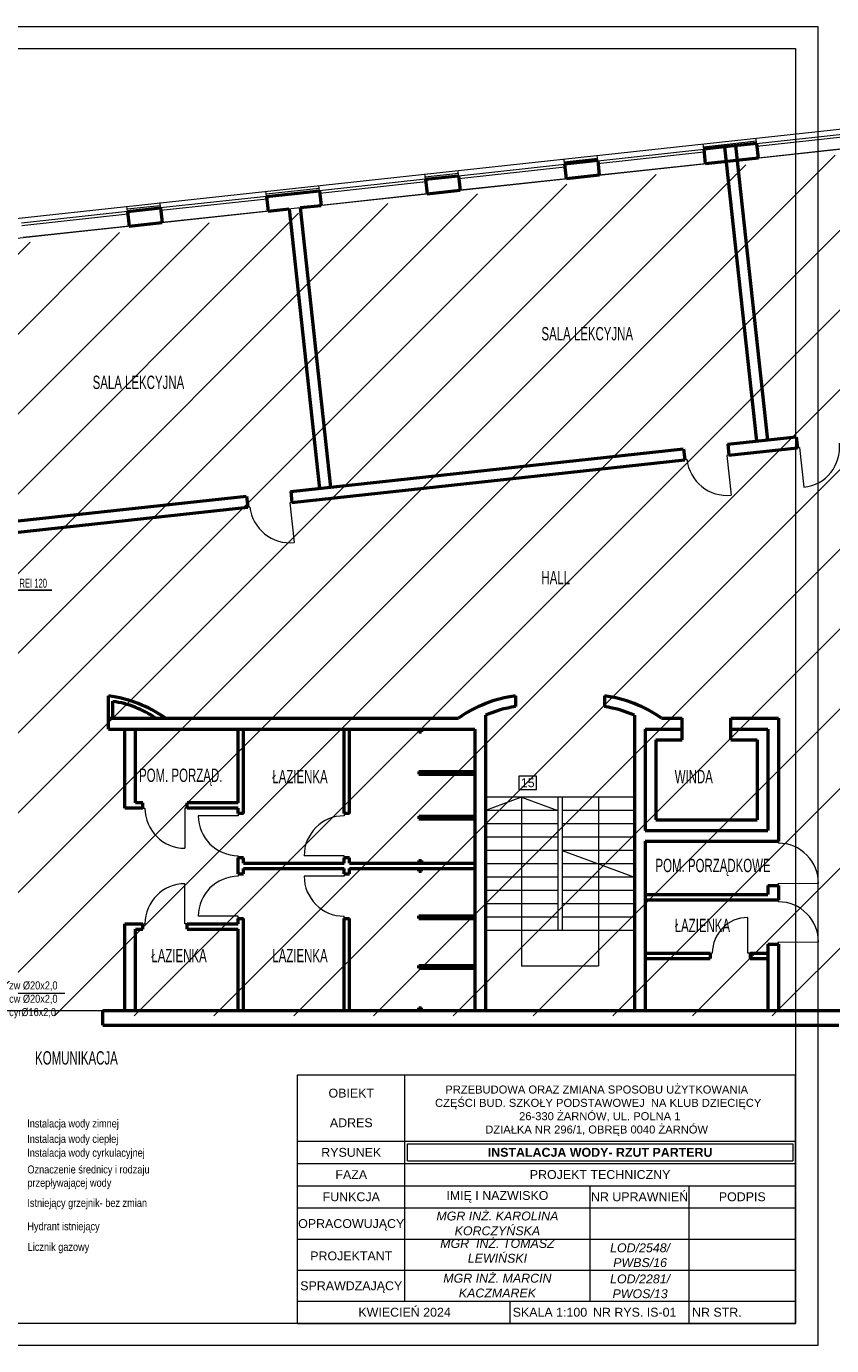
# Model space of a CAD drawing. Header units: millimetres. Extents: x 168402 to 202341, y 205146 to 229271.
# Tile 29 of 56: x 175006 to 176819, y 215054 to 218024. Entities that reach past the tile are written whole.
import ezdxf

# ---------------------------------------------------------------- set-up
doc = ezdxf.new("R2010")
doc.units = ezdxf.units.MM
doc.layers.get('0').update_dxf_attribs({"lineweight": 0})
for name, color, linetype, lineweight in [('_IS_ks_opis', 154, 'Continuous', 13), ('linia - gruba - projektowana', 170, 'Continuous', 50), ('linia - kreskowanie', 9, 'Continuous', 5), ('LINIA CIENKA', 7, 'Continuous', 13), ('LINIA KRESKOWANIE', 9, 'Continuous', 5), ('OPISY', 251, 'Continuous', 9)]:
    doc.layers.add(name, color=color, linetype=linetype, lineweight=lineweight)
doc.styles.add('NewStyle1', font='arial.ttf')
doc.styles.add('simplex', font='arial.ttf')
doc.styles.get("Standard").update_dxf_attribs({"font": 'ARIALN.TTF', "width": 0.75})
doc.linetypes.add('GRADZINOWANIE', pattern='A,0.00254,-2.54,[134,ltypeshp.shx,S=2.54,R=0,X=-2.54,Y=0],-5.08,[134,ltypeshp.shx,S=2.54,R=180,X=2.54,Y=0],-2.54', length=10.16254)

# ---------------------------------------------------------------- blocks, each defined once
blk = doc.blocks.new('G$C2A3AD980')
at = {"layer": 'linia - kreskowanie'}
h = blk.add_hatch(dxfattribs=at)
h.set_pattern_fill('ANSI31', color=252, scale=40)
h.set_pattern_definition([(45, (-137908.59, -188419.79), (-89.80256, 89.80256), [])])
h.paths.add_polyline_path([(4304.4, 1502.9), (4311.5, 1528.8), (4535.2, 1553.1), (4434.7, 2480.6), (1507.4, 2163.5), (1575.5, 1534.2), (1712.2, 1549), (1712.2, 1321.5), (1712.2, 1120.9), (1822, 1120.9), (1822, 462.9), (4539.8, 462.9), (4539.8, 1095.9), (4304.9, 1095.9)])
at = {"layer": 'linia - gruba - projektowana', "color": 252}
for p, q in [((3447.3, 2419), (3400.1, 2413.9)), ((3400.1, 2413.9), (3403.6, 2381)), ((3519.4, 2426.8), (3447.3, 2419)), ((3447.3, 2419), (3519, 1756.9)), ((3472.1, 2421.7), (3543.9, 1759.6)), ((3519.4, 2426.8), (3522.9, 2393.9)), ((3161.5, 2388.1), (3086.9, 2380)), ((3086.9, 2380.1), (3090.5, 2347.1)), ((3161.5, 2388.1), (3165, 2355.2)), ((3522.9, 2393.9), (3403.6, 2381)), ((2773.7, 2346), (2848.3, 2354.1)), ((2848.3, 2354.1), (2851.9, 2321.2)), ((3165, 2355.2), (3090.5, 2347.1)), ((2415.8, 2307.2), (2535.1, 2320.1)), ((2535.1, 2320.1), (2538.7, 2287.3)), ((2773.7, 2346), (2777.3, 2313.2)), ((2777.3, 2313.2), (2851.9, 2321.2)), ((2415.8, 2307.2), (2419.4, 2274.4)), ((2491.5, 2282.2), (2538.7, 2287.3)), ((2102.7, 2273.3), (2177.2, 2281.4)), ((2102.7, 2273.3), (2106.2, 2240.5)), ((2177.2, 2281.4), (2180.8, 2248.6)), ((2419.4, 2274.4), (2466.6, 2279.5)), ((2466.6, 2279.5), (2534.8, 1650.2)), ((2491.5, 2282.2), (2559.6, 1652.9)), ((2106.2, 2240.5), (2180.8, 2248.6)), ((3454.4, 1749.8), (3608.5, 1766.5)), ((3608.5, 1766.5), (3611.2, 1741.6)), ((2470.1, 1643.2), (3355, 1739)), ((3355, 1739), (3357.7, 1714.2)), ((3454.4, 1749.8), (3457.1, 1725)), ((3457.1, 1725), (3611.2, 1741.6)), ((2472.8, 1618.3), (3357.7, 1714.2)), ((2470.1, 1643.2), (2472.8, 1618.3)), ((1461.5, 1534), (2370.7, 1632.4)), ((1464.2, 1509.1), (2373.4, 1607.6)), ((2370.7, 1632.4), (2373.4, 1607.6)), ((2059.5, 1108), (2059.5, 1183)), ((2069.5, 1133), (2069.5, 1170.7)), ((2976.5, 1183), (2976.5, 1158.8)), ((3176.5, 1183), (3176.5, 1158.8)), ((2059.5, 1133), (2848, 1133)), ((2069.5, 1133), (2180, 1133)), ((2908.5, 1139.4), (2908.5, 475)), ((3244.5, 1139.4), (3244.5, 475)), ((3305, 1133), (3351.5, 1133)), ((3351.5, 1084), (3351.5, 1133)), ((3461.5, 1133), (3568.5, 1133)), ((3461.5, 1084), (3461.5, 1133)), ((3568.5, 1133), (3568.5, 856)), ((2059.5, 1108), (2884.5, 1108)), ((2097, 930), (2097, 1108)), ((2121, 942), (2121, 1108)), ((2352, 942), (2352, 1108)), ((2364, 918), (2364, 1108)), ((2590.5, 918), (2590.5, 1108)), ((2602.5, 918), (2602.5, 1108)), ((2758.5, 1108), (2758.5, 1102)), ((2758.5, 1102), (2764.5, 1102)), ((2764.5, 1108), (2764.5, 1102)), ((2884.5, 1108), (2884.5, 475)), ((3268.5, 1108), (3351.5, 1108)), ((3268.5, 1108), (3268.5, 880)), ((3461.5, 1108), (3544.5, 1108)), ((3544.5, 1108), (3544.5, 880)), ((3292.5, 1084), (3351.5, 1084)), ((3292.5, 1084), (3292.5, 904)), ((3461.5, 1084), (3520.5, 1084)), ((3520.5, 1084), (3520.5, 904)), ((2758.5, 1013), (2884.5, 1013)), ((2758.5, 1013), (2758.5, 1007)), ((2764.5, 1013), (2764.5, 1007)), ((2758.5, 1007), (2884.5, 1007)), ((2109, 930), (2097, 930)), ((2137, 930), (2109, 930)), ((2137, 942), (2121, 942)), ((2137, 930), (2137, 942)), ((2237, 930), (2237, 942)), ((2352, 942), (2237, 942)), ((2352, 930), (2237, 930)), ((2352, 918), (2352, 930)), ((2364, 918), (2352, 918)), ((2602.5, 918), (2590.5, 918)), ((2758.5, 912), (2758.5, 906)), ((2758.5, 912), (2884.5, 912)), ((2758.5, 906), (2884.5, 906)), ((2764.5, 912), (2764.5, 906)), ((3292.5, 904), (3520.5, 904)), ((3268.5, 880), (3544.5, 880)), ((3268.5, 856), (3568.5, 856)), ((3268.5, 856), (3268.5, 475)), ((2352, 782), (2352, 818)), ((2352, 782), (2352, 818)), ((2364, 818), (2352, 818)), ((2364, 806), (2364, 818)), ((2364, 806), (2364, 818)), ((2364, 806), (2590.5, 806)), ((2590.5, 806), (2590.5, 818)), ((2602.5, 818), (2590.5, 818)), ((2602.5, 806), (2602.5, 818)), ((2602.5, 806), (2884.5, 806)), ((2758.5, 812), (2758.5, 806)), ((2758.5, 812), (2764.5, 812)), ((2764.5, 812), (2764.5, 806)), ((2352, 782), (2364, 782)), ((2364, 782), (2364, 794)), ((2364, 782), (2364, 794)), ((2364, 794), (2590.5, 794)), ((2590.5, 782), (2590.5, 794)), ((2590.5, 782), (2602.5, 782)), ((2602.5, 782), (2602.5, 794)), ((2602.5, 794), (2884.5, 794)), ((2758.5, 788), (2758.5, 794)), ((2758.5, 788), (2764.5, 788)), ((2764.5, 788), (2764.5, 794)), ((3544.5, 756), (3568.5, 756)), ((3544.5, 756), (3544.5, 736)), ((3568.5, 756), (3568.5, 724)), ((3268.5, 736), (3544.5, 736)), ((3268.5, 724), (3568.5, 724)), ((2758.5, 682), (2758.5, 688)), ((2758.5, 688), (2884.5, 688)), ((2764.5, 682), (2764.5, 688)), ((2097, 475), (2097, 670)), ((2097, 670), (2109, 670)), ((2097, 670), (2137, 670)), ((2109, 670), (2137, 670)), ((2121, 475), (2121, 658)), ((2121, 658), (2137, 658)), ((2137, 658), (2137, 670)), ((2237, 658), (2237, 670)), ((2237, 670), (2347.9, 670)), ((2237, 670), (2352, 670)), ((2237, 658), (2352, 658)), ((2352, 682), (2364, 682)), ((2352, 670), (2352, 682)), ((2352, 670), (2352, 682)), ((2352, 475), (2352, 658)), ((2352, 475), (2352, 658)), ((2364, 475), (2364, 682)), ((2364, 475), (2364, 682)), ((2590.5, 475), (2590.5, 682)), ((2590.5, 682), (2602.5, 682)), ((2602.5, 475), (2602.5, 682)), ((2758.5, 682), (2884.5, 682)), ((3544.5, 624), (3544.5, 475)), ((3544.5, 624), (3568.5, 624)), ((3568.5, 624), (3568.5, 475)), ((3268.5, 604), (3414.5, 604)), ((3414.5, 604), (3414.5, 592)), ((3504.5, 604), (3504.5, 592)), ((3504.5, 604), (3544.5, 604)), ((2758.5, 576), (2884.5, 576)), ((2758.5, 570), (2758.5, 576)), ((2758.5, 570), (2884.5, 570)), ((2764.5, 570), (2764.5, 576)), ((3268.5, 592), (3414.5, 592)), ((3504.5, 592), (3544.5, 592)), ((2758.5, 481), (2764.5, 481)), ((2758.5, 475), (2758.5, 481)), ((2764.5, 475), (2764.5, 481)), ((2047, 475), (3854.5, 475)), ((2047, 442), (2047, 475)), ((2047, 442), (3704.2, 442))]:
    blk.add_line(p, q, dxfattribs=at)
for centre, radius, start, end in [((2020, 891.3), 294.4, 55.1955, 82.282), ((2037.1, 945.6), 227.4, 55.4774, 81.7996), ((3016, 891.3), 294.4, 97.718, 124.8045), ((3016, 891.3), 270.4, 98.4078, 113.4343), ((3137, 891.3), 294.4, 55.1955, 82.282), ((3137, 891.3), 270.4, 66.5657, 81.5922)]:
    blk.add_arc(centre, radius, start, end, dxfattribs=at)
at = {"layer": 'LINIA CIENKA', "color": 252}
for p, q in [((1500.6, 2220.1), (4475, 2542.3)), ((3519.4, 2426.7), (3518.1, 2438.8)), ((3519.4, 2426.7), (3758, 2452.7)), ((3520, 2420.8), (3758.6, 2446.7)), ((3161.5, 2387.9), (3400.1, 2413.8)), ((3162.1, 2381.9), (3400.7, 2407.9)), ((3400.1, 2413.9), (3398.8, 2425.9)), ((3761.5, 2419.8), (3522.9, 2393.9)), ((2848.3, 2354.1), (3086.9, 2380)), ((3086.9, 2380), (3085.6, 2392)), ((3161.5, 2388.1), (3160.2, 2400.1)), ((3403.6, 2380.9), (3165, 2355.1)), ((2773.7, 2346), (2772.4, 2358)), ((2848.3, 2354.1), (2847, 2366.1)), ((2849, 2348.1), (3087.5, 2374)), ((3090.5, 2347.1), (2851.9, 2321.2)), ((2415.8, 2307.2), (2414.5, 2319.2)), ((2535.1, 2320.1), (2533.8, 2332.2)), ((2773.7, 2346), (2535.1, 2320.1)), ((2774.4, 2340), (2535.8, 2314.2)), ((2177.2, 2281.4), (2175.9, 2293.4)), ((2415.8, 2307.2), (2177.2, 2281.4)), ((2416.5, 2301.2), (2177.9, 2275.4)), ((2777.3, 2313.2), (2538.7, 2287.3)), ((2102.7, 2273.3), (1864.1, 2247.4)), ((2103.3, 2267.3), (1864.7, 2241.5)), ((2102.7, 2273.3), (2101.4, 2285.3)), ((2419.4, 2274.4), (2180.8, 2248.6)), ((2106.2, 2240.5), (1867.6, 2214.6)), ((3457.1, 1725), (3452.1, 1724.4)), ((3456.2, 1724.9), (3452.1, 1724.4)), ((3452.1, 1724.4), (3461.8, 1634.9)), ((3457.9, 1725), (3453, 1724.5)), ((3457.1, 1725), (3453, 1724.5)), ((3611.2, 1741.6), (3616.2, 1742.2)), ((3612, 1741.7), (3616.2, 1742.2)), ((3616.2, 1742.2), (3625.8, 1652.7)), ((3362.6, 1714.7), (3357.7, 1714.2)), ((2378.4, 1608.1), (2373.4, 1607.6)), ((2472.8, 1618.3), (2467.9, 1617.8)), ((2472, 1618.3), (2467.9, 1617.8)), ((2467.9, 1617.8), (2477.6, 1528.3)), ((3244.5, 955), (2908.5, 955)), ((3071.5, 955), (2908.5, 955)), ((2990, 955), (2908.5, 925)), ((2990, 955), (2990, 655)), ((2990, 955), (3071.5, 925)), ((3071.5, 955), (3071.5, 655)), ((3081.5, 955), (3081.5, 655)), ((3244.5, 955), (3081.5, 955)), ((3163, 955), (3163, 575)), ((2137, 930), (2142, 930)), ((2237, 930), (2232, 930)), ((2232, 930), (2232, 840)), ((3071.5, 925), (2908.5, 925)), ((3244.5, 925), (3081.5, 925)), ((2352, 913), (2262, 913)), ((2352, 918), (2352, 913)), ((2590.5, 918), (2590.5, 913)), ((3071.5, 895), (2908.5, 895)), ((3244.5, 895), (3081.5, 895)), ((3071.5, 865), (2908.5, 865)), ((3244.5, 865), (3081.5, 865)), ((3071.5, 835), (2908.5, 835)), ((3244.5, 835), (3081.5, 835)), ((3081.5, 835), (3244.5, 775)), ((3568.5, 856), (3568.5, 851)), ((2352, 818), (2352, 823)), ((2590.5, 823), (2500.5, 823)), ((2590.5, 818), (2590.5, 823)), ((3071.5, 805), (2908.5, 805)), ((3244.5, 805), (3081.5, 805)), ((2352, 782), (2352, 777)), ((2590.5, 777), (2500.5, 777)), ((2590.5, 782), (2590.5, 777)), ((3071.5, 775), (2908.5, 775)), ((3244.5, 775), (3081.5, 775)), ((2232, 670), (2232, 760)), ((3071.5, 745), (2908.5, 745)), ((3244.5, 745), (3081.5, 745)), ((3568.5, 756), (3568.5, 761)), ((3568.5, 761), (3658.5, 760.6)), ((3071.5, 715), (2908.5, 715)), ((3244.5, 715), (3081.5, 715)), ((3568.5, 724), (3568.5, 719)), ((2352, 687), (2262, 687)), ((2352, 682), (2352, 687)), ((2590.5, 682), (2590.5, 687)), ((3071.5, 685), (2908.5, 685)), ((3244.5, 685), (3081.5, 685)), ((3499.5, 604), (3499.5, 684)), ((2137, 670), (2142, 670)), ((2237, 670), (2232, 670)), ((3244.5, 655), (2908.5, 655)), ((2990, 655), (2990, 575)), ((3568.5, 624), (3568.5, 629)), ((3568.5, 629), (3658.5, 628.6)), ((3414.5, 604), (3419.5, 604)), ((3504.5, 604), (3499.5, 604)), ((2990, 575), (3163, 575))]:
    blk.add_line(p, q, dxfattribs=at)
blk.add_lwpolyline([(4447.5, 2493.5), (1513.2, 2175.7), (1581.4, 1546.3), (1718.1, 1561.1), (1718, 1333.6), (1718, 1333.6), (1718, 1133), (1827.5, 1133), (1827.5, 475), (4545.6, 475), (4545.6, 1108), (4310.7, 1108), (4310.6, 1231.2)], dxfattribs=at)
for centre, radius, start, end in [((3616.2, 1742.2), 90, 276.182, 6.182), ((3452.1, 1724.4), 90, 186.182, 276.182), ((2467.9, 1617.8), 90, 186.182, 276.182), ((2232, 930), 90, 180, 270), ((2352, 913), 90, 180, 270), ((2590.5, 823), 90, 90, 180), ((3568.1, 761), 90.4, 359.7319, 89.7332), ((2352, 687), 90, 90, 180), ((2590.5, 777), 90, 180, 270), ((2232, 670), 90, 90, 180), ((3568.1, 629), 90.4, 359.7319, 89.7332), ((3499.5, 604), 80, 90, 180)]:
    blk.add_arc(centre, radius, start, end, dxfattribs=at)
at = {"layer": 'LINIA KRESKOWANIE', "color": 252, "linetype": 'GRADZINOWANIE', "ltscale": 0.6}
for p, q in [((3399.5, 2419.3), (3518.8, 2432.2)), ((3086.3, 2385.5), (3160.8, 2393.6)), ((2773.1, 2351.7), (2847.7, 2359.8)), ((2415.2, 2313.1), (2534.5, 2325.9)), ((2102, 2279.3), (2176.5, 2287.3))]:
    blk.add_line(p, q, dxfattribs=at)
at = {"layer": 'OPISY', "color": 252, "lineweight": -3, "ltscale": 4}
blk.add_line((1742.4, 1420.8), (1932.6, 1420.8), dxfattribs=at)
at = {"layer": 'OPISY', "color": 252}
blk.add_lwpolyline([(2983.9, 1002.2), (2983.9, 972.2), (3023.9, 972.2), (3023.9, 1002.2)], close=True, dxfattribs=at)
at = {"layer": 'OPISY', "color": 252, "attachment_point": 1}
for s, insert, char_height, width in [('\\pxi-3,l4,t4;SALA LEKCYJNA', (3004.8, 2013.4), 30, 237.09), ('\\pxi-3,l4,t4;SALA LEKCYJNA', (1994.1, 1903.9), 30, 237.09), ('\\pxi-3,l4,t4;HALL ', (3004.8, 1464.3), 30, 385.256), ('\\pxi-3,l4,t4;proj. ściana  REI 120', (1741.9, 1446.7), 20, 345.782), ('\\pxi-3,l4,t4;POM. PORZĄD.', (2098.6, 1019.2), 30, 345.782), ('\\pxi-3,l4,t4;ŁAZIENKA', (2398.8, 1016.2), 30, 237.09), ('\\pxi-3,l4,t4;WINDA', (3304.9, 1016.2), 30, 237.09), ('\\pxi-3,l4,t4;POM. PORZĄDKOWE', (3261.6, 816.2), 30, 345.782), ('\\pxi-3,l4,t4;ŁAZIENKA', (3304.9, 681.2), 30, 237.09), ('\\pxi-3,l4,t4;ŁAZIENKA', (2126.4, 613.2), 30, 237.09), ('\\pxi-3,l4,t4;ŁAZIENKA', (2398.8, 613.2), 30, 237.09), ('\\pxi-3,l4,t4;KOMUNIKACJA', (1864.6, 383), 30, 385.256)]:
    blk.add_mtext(s, dxfattribs=dict(at, insert=insert, char_height=char_height, width=width))
at = {"layer": 'OPISY', "color": 252, "insert": (3003.9, 987.2), "char_height": 20, "width": 40, "attachment_point": 5, "style": 'simplex'}
blk.add_mtext('15', dxfattribs=at)

msp = doc.modelspace()

# ---------------------------------------------------------------- linework, layer by layer
at = {"layer": 'LINIA CIENKA', "color": 0}
for p, q in [((175616.5, 215294.4), (176737.5, 215294.4)), ((175616.5, 215224.4), (176737.5, 215224.4)), ((175857.8, 215224.4), (176737.5, 215224.4)), ((175616.5, 215154.4), (176737.5, 215154.4)), ((176094.4, 215154.4), (176094.4, 215104.4)), ((175616.5, 215104.4), (176737.5, 215104.4))]:
    msp.add_line(p, q, dxfattribs=at)

# ---------------------------------------------------------------- block references
at = {"ltscale": 4}
msp.add_blockref('G$C2A3AD980', (173130.7, 215334.2), dxfattribs=at)

# ---------------------------------------------------------------- texts
at = {"layer": '_IS_ks_opis', "color": 7, "insert": (175008.6, 215274), "char_height": 18, "width": 329.893, "attachment_point": 4, "style": 'NewStyle1'}
msp.add_mtext('{\\fArial Narrow|b0|i0|c238|p34;Licznik gazowy}', dxfattribs=at)
at = {"layer": 'OPISY', "color": 0, "char_height": 20, "style": 'simplex'}
for s, insert, width, attachment_point in [('\\pxqc;{\\fArial|b0|i1|c238|p34;MGR  INŻ. TOMASZ\\PLEWIŃSKI}', (175857.8, 215294.4), 417.04, 1), ('\\pxqc;PROJEKTANT', (175737.2, 215256.2), 241.342, 5), ('\\pxqc;{\\fArial|b0|i1|c238|p34;LOD/2548/\\PPWBS/16}', (176387.6, 215257.8), 223.13, 5), ('\\pxqc;{\\fArial|b0|i1|c238|p34;MGR INŻ. MARCIN\\PKACZMAREK}', (176066.3, 215189.4), 417.04, 5), ('\\pxqc;{\\fArial|b0|i1|c238|p34;LOD/2281/\\PPWOS/13}', (176387.6, 215187.8), 223.13, 5), ('\\pxqc;SPRAWDZAJĄCY', (175737.2, 215186.2), 241.342, 5), ('\\pxqc;KWIECIEŃ 2024', (175857.3, 215129.4), 236.581, 5), ('\\pxqc;SKALA 1:100 ', (176184.6, 215129.4), 180.459, 5), ('\\pxql;NR RYS. IS-01', (176281.6, 215129.4), 216.435, 4), ('\\pxql;NR STR.', (176504.7, 215129.4), 232.78, 4)]:
    msp.add_mtext(s, dxfattribs=dict(at, insert=insert, width=width, attachment_point=attachment_point))

# ---------------------------------------------------------------- next in the draw order: linework, layer by layer
at = {"color": 0}
for points in [[(172587.5, 218024.4), (176787.5, 218024.4), (176787.5, 215054.4), (172587.5, 215054.4)], [(172687.5, 217974.4), (176737.5, 217974.4), (176737.5, 215104.4), (172687.5, 215104.4)]]:
    msp.add_lwpolyline(points, close=True, dxfattribs=at)
at = {"layer": '_IS_ks_opis', "color": 0}
msp.add_line((174929.9, 215848.1), (175092.4, 215848.1), dxfattribs=at)
at = {"layer": 'LINIA CIENKA', "color": 0}
for p, q in [((175616.5, 215104.4), (175616.5, 215664.4)), ((175616.5, 215664.4), (176737.5, 215664.4)), ((175857.8, 215154.4), (175857.8, 215664.4)), ((176737.5, 215104.4), (176737.5, 215664.4)), ((175616.5, 215514.4), (176737.5, 215514.4)), ((175616.5, 215514.4), (176737.5, 215514.4)), ((175863.8, 215470.4), (175863.8, 215508.4)), ((175863.8, 215508.4), (176731.5, 215508.4)), ((176731.5, 215508.4), (176731.5, 215470.4)), ((175616.5, 215464.4), (176737.5, 215464.4)), ((175863.8, 215470.4), (176731.5, 215470.4)), ((175616.5, 215414.4), (176737.5, 215414.4)), ((176274.9, 215154.4), (176274.9, 215414.4)), ((176498, 215104.4), (176498, 215414.4)), ((175616.5, 215364.4), (176737.5, 215364.4))]:
    msp.add_line(p, q, dxfattribs=at)

# ---------------------------------------------------------------- next in the draw order: texts
at = {"layer": '_IS_ks_opis', "color": 0, "insert": (174966.9, 215832.6), "char_height": 18, "width": 117.087, "attachment_point": 4, "style": 'NewStyle1'}
msp.add_mtext('{\\fArial Narrow|b0|i0|c238|p34;zw \\fArial Narrow|b0|i0|c0|p34;%%C\\fArial Narrow|b0|i0|c238|p34;20x2,0\\Pcw \\fArial Narrow|b0|i0|c0|p34;%%C\\fArial Narrow|b0|i0|c238|p34;20x2,0\\Pcyr\\fArial Narrow|b0|i0|c0|p34;%%C\\fArial Narrow|b0|i0|c238|p34;16x2,0}', dxfattribs=at)
at = {"layer": '_IS_ks_opis', "color": 7, "char_height": 18, "attachment_point": 4, "style": 'NewStyle1'}
for s, insert, width in [('{\\fArial Narrow|b0|i0|c238|p34;Instalacja wody zimnej}', (175007.5, 215551.8), 402.184), ('{\\fArial Narrow|b0|i0|c238|p34;Instalacja wody ciepłej}', (175007.5, 215517.1), 426.231), ('{\\fArial Narrow|b0|i0|c238|p34;Oznaczenie średnicy i rodzaju przepływającej wody}', (175007.9, 215433.3), 329.893), ('{\\fArial Narrow|b0|i0|c238|p34;Instalacja wody cyrkulacyjnej}', (175007.5, 215486), 426.231), ('{\\fArial Narrow|b0|i0|c238|p34;Istniejący grzejnik- bez zmian}', (175007.9, 215373), 329.893), ('{\\fArial Narrow|b0|i0|c238|p34;Hydrant istniejący}', (175007.9, 215320.4), 329.893)]:
    msp.add_mtext(s, dxfattribs=dict(at, insert=insert, width=width))
at = {"layer": 'OPISY', "color": 0, "attachment_point": 5, "style": 'simplex'}
for s, insert, char_height, width in [('\\pxqc;OBIEKT\\P\\PADRES', (175737.2, 215589.4), 20, 241.342), ('\\A1;PRZEBUDOWA ORAZ ZMIANA SPOSOBU UŻYTKOWANIA\\P CZĘŚCI BUD. SZKOŁY PODSTAWOWEJ  NA KLUB DZIECIĘCY  \\P  26-330 ŻARNÓW, UL. POLNA 1\\PDZIAŁKA NR 296/1, OBRĘB 0040 ŻARNÓW', (176289.8, 215583.2), 18, 879.644), ('\\pxqc;RYSUNEK', (175737.2, 215489.4), 20, 241.342), ('{\\fArial|b1|i0|c238|p34;INSTALACJA WODY- RZUT PARTERU}', (176297.6, 215489.4), 20, 867.644), ('\\pxqc;FAZA', (175737.2, 215439.4), 20, 241.342), ('\\pxqc;PROJEKT TECHNICZNY', (176297.6, 215439.4), 20, 867.644), ('\\pxqc;FUNKCJA', (175737.2, 215389.4), 20, 241.342), ('\\pxqc;IMIĘ I NAZWISKO', (176066.3, 215389.4), 20, 417.04), ('\\pxqc;NR UPRAWNIEŃ', (176386.4, 215389.4), 20, 223.13), ('\\pxqc;PODPIS', (176617.7, 215389.4), 20, 239.474), ('\\pxqc;{\\fArial|b0|i1|c238|p34;MGR INŻ. KAROLINA KORCZYŃSKA}', (176066.3, 215329.4), 20, 417.04), ('\\pxqc;OPRACOWUJĄCY', (175737.2, 215326.2), 20, 241.342)]:
    msp.add_mtext(s, dxfattribs=dict(at, insert=insert, char_height=char_height, width=width))

doc.saveas('drawing.dxf')
